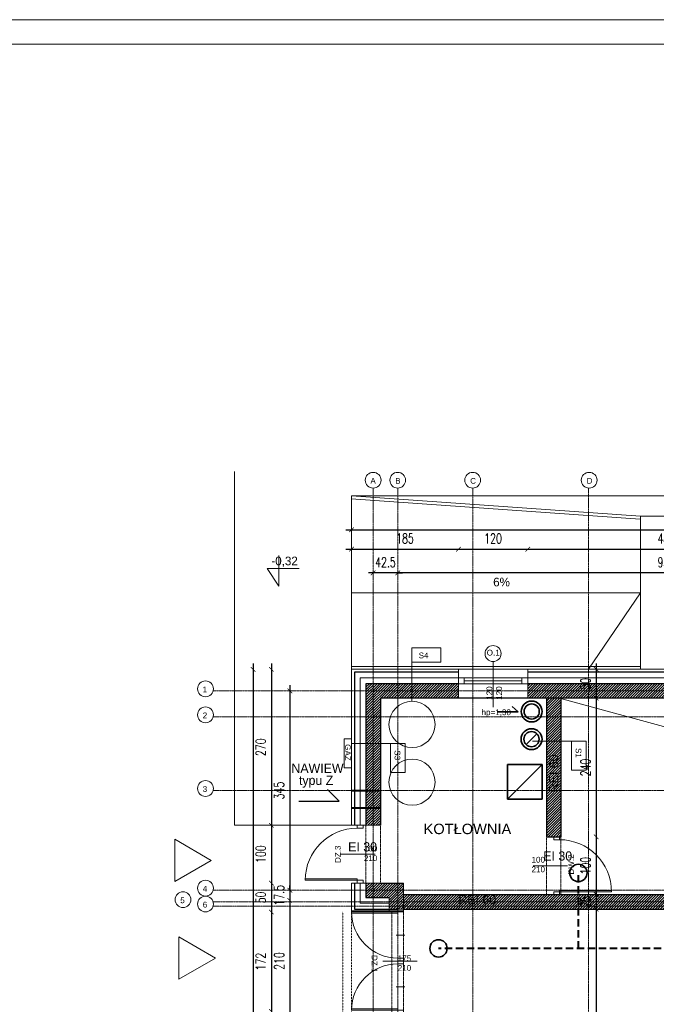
# Model space of a CAD drawing. Header units: millimetres. Extents: x -115268 to 140687, y -37779 to 24471.
# Tile 173 of 256: x 77440 to 78542, y -14814 to -13110. Entities that reach past the tile are written whole.
import ezdxf
from ezdxf.enums import TextEntityAlignment as Align

# ---------------------------------------------------------------- set-up
doc = ezdxf.new("R2010")
doc.units = ezdxf.units.MM
doc.header["$PDMODE"] = 2
doc.header["$PDSIZE"] = 1
for name, pattern in [('0.5_0.5', [10, 5, -5]), ('346-500', [1.5, 1, -0.5]), ('AUSGEZOGEN', [0]), ('DASHDOT', [1, 0.5, -0.25, 0, -0.25]), ('DASHED', [19.05, 12.7, -6.35])]:
    doc.linetypes.add(name, pattern=pattern)
doc.layers.get('0').update_dxf_attribs({"lineweight": 9})
for name, color, linetype, lineweight in [('A opis', 1, 'Continuous', 13), ('A stolarka', 4, 'Continuous', 9), ('A_CIENKA', 7, 'Continuous', 9), ('A_HATCH', 8, 'Continuous', 9), ('A_IZOLACJA', 8, 'ZIGZAG', 9), ('A_KONSTRUKCJA', 3, 'Continuous', 25), ('A_OSIE', 1, 'DASHDOT', 9), ('A_WIDOK', 253, 'Continuous', 9), ('\x9dciany', 7, 'Continuous', 9)]:
    doc.layers.add(name, color=color, linetype=linetype, lineweight=lineweight)
doc.layers.add('A_WYMIAR', color=253, linetype='Continuous', lineweight=5, transparency=0.2)
doc.styles.add('Arial', font='arial.ttf')
doc.styles.add('Arial CE', font='arial.ttf')
doc.styles.add('romans 1-100', font='romans.shx', dxfattribs={"width": 0.7, "height": 17})
doc.linetypes.add('ZIGZAG', pattern='A,0.00254,-5.08,[131,ltypeshp.shx,S=5.08,R=0,X=-5.08,Y=0],-10.16,[131,ltypeshp.shx,S=5.08,R=180,X=5.08,Y=0],-5.08', length=20.32254)
doc.dimstyles.new('___SKALA_1_100', dxfattribs={"dimscale": 10, "dimtxt": 17, "dimasz": 0.8, "dimexe": 2, "dimexo": 2, "dimgap": 1, "dimtad": 1, "dimdec": 4, "dimrnd": 0.5, "dimdsep": 46, "dimtxsty": 'romans 1-100', "dimblk": 'ARCHTICK', "dimcen": 0.1, "dimdle": 1, "dimse1": 1, "dimse2": 1, "dimadec": 0, "dimazin": 0, "dimtfac": 1, "dimtdec": 4, "dimtix": 1, "dimtmove": 0, "dimatfit": 3, "dimldrblk": 'ARCHTICK', "dimfxl": 6, "dimfxlon": 1, "dimtolj": 1, "dimarcsym": 0})
pattern_1 = [(45, (4833.216, -605.403), (-2.24506403, 2.24506403), [])]

# ---------------------------------------------------------------- blocks, each defined once
blk = doc.blocks.new('AnonymMegaMac_nNn034')
at = {"layer": 'A stolarka', "color": 3, "linetype": 'AUSGEZOGEN', "lineweight": 0}
blk.add_line((37997.8, -7034.6), (37982.8, -7034.6), dxfattribs=at)
at = {"layer": 'A stolarka', "color": 7, "linetype": 'AUSGEZOGEN', "lineweight": 0}
for points in [[(37985.3, -6989.6), (37985.3, -6984.6), (37995.3, -6984.6), (37995.3, -6989.6)], [(37985.3, -7084.6), (37985.3, -7079.6), (37995.3, -7079.6), (37995.3, -7084.6)], [(37995.3, -7079.6), (37995.3, -7077.6), (38085.3, -7077.6), (38085.3, -7079.6)]]:
    blk.add_lwpolyline(points, close=True, dxfattribs=at)
at = {"layer": 'A stolarka', "color": 8, "linetype": 'AUSGEZOGEN', "lineweight": 0}
blk.add_arc((37995.3, -7079.6), 90, 360, 90, dxfattribs=at)
blk = doc.blocks.new('AnonymMegaMac_nNn045')
at = {"layer": 'A stolarka', "color": 3, "linetype": 'AUSGEZOGEN', "lineweight": 0}
blk.add_line((37642.8, -7014.6), (37657.8, -7014.6), dxfattribs=at)
at = {"layer": 'A stolarka', "color": 7, "linetype": 'AUSGEZOGEN', "lineweight": 0}
for points in [[(37655.3, -6969.6), (37655.3, -6964.6), (37645.3, -6964.6), (37645.3, -6969.6)], [(37645.3, -7059.6), (37645.3, -7057.6), (37555.3, -7057.6), (37555.3, -7059.6)], [(37655.3, -7064.6), (37655.3, -7059.6), (37645.3, -7059.6), (37645.3, -7064.6)]]:
    blk.add_lwpolyline(points, close=True, dxfattribs=at)
at = {"layer": 'A stolarka', "color": 8, "linetype": 'AUSGEZOGEN', "lineweight": 0}
blk.add_arc((37645.3, -7059.6), 90, 90, 180, dxfattribs=at)
blk = doc.blocks.new('AnonymMegaMac_nNn055')
at = {"layer": 'A stolarka', "color": 3, "linetype": 'AUSGEZOGEN', "lineweight": 0}
blk.add_line((37712.8, -7159.6), (37727.8, -7159.6), dxfattribs=at)
at = {"layer": 'A stolarka', "color": 7, "linetype": 'AUSGEZOGEN', "lineweight": 0}
for points in [[(37715.3, -7119.6), (37715.3, -7121.6), (37635.3, -7121.6), (37635.3, -7119.6)], [(37725.3, -7114.6), (37725.3, -7119.6), (37715.3, -7119.6), (37715.3, -7114.6)], [(37725.3, -7199.6), (37725.3, -7204.6), (37715.3, -7204.6), (37715.3, -7199.6)]]:
    blk.add_lwpolyline(points, close=True, dxfattribs=at)
at = {"layer": 'A stolarka', "color": 8, "linetype": 'AUSGEZOGEN', "lineweight": 0}
blk.add_arc((37715.3, -7119.6), 80, 180, 270, dxfattribs=at)
blk = doc.blocks.new('AnonymMegaMac_nNn056')
at = {"layer": 'A stolarka', "color": 3, "linetype": 'AUSGEZOGEN', "lineweight": 0}
blk.add_line((37712.8, -7249.6), (37727.8, -7249.6), dxfattribs=at)
at = {"layer": 'A stolarka', "color": 7, "linetype": 'AUSGEZOGEN', "lineweight": 0}
for points in [[(37725.3, -7209.6), (37725.3, -7204.6), (37715.3, -7204.6), (37715.3, -7209.6)], [(37715.3, -7289.6), (37715.3, -7287.6), (37635.3, -7287.6), (37635.3, -7289.6)], [(37725.3, -7294.6), (37725.3, -7289.6), (37715.3, -7289.6), (37715.3, -7294.6)]]:
    blk.add_lwpolyline(points, close=True, dxfattribs=at)
at = {"layer": 'A stolarka', "color": 8, "linetype": 'AUSGEZOGEN', "lineweight": 0}
blk.add_arc((37715.3, -7289.6), 80, 90, 180, dxfattribs=at)
blk = doc.blocks.new('_ArchTick')
at = {"color": 0, "linetype": 'ByBlock', "const_width": 0.15}
blk.add_lwpolyline([(-0.5, -0.5), (0.5, 0.5)], dxfattribs=at)
blk = doc.blocks.new('*D645')
at = {"layer": 'A_WYMIAR', "color": 0, "lineweight": -2, "transparency": 16777216}
blk.add_line((78004.6, -13992.7), (80394.6, -13992.7), dxfattribs=at)
at = {"layer": 'Defpoints', "color": 0, "transparency": 16777216}
for p in [(80384.6, -13992.7), (78014.6, -14234.2), (80384.6, -14234.2)]:
    blk.add_point(p, dxfattribs=at)
at = {"layer": 'A_WYMIAR', "color": 0, "lineweight": -2, "transparency": 16777216, "xscale": 8, "yscale": 8, "zscale": 8, "rotation": 180}
blk.add_blockref('_ArchTick', (78014.6, -13992.7), dxfattribs=at)
at = {"layer": 'A_WYMIAR', "color": 0, "lineweight": -2, "transparency": 16777216, "xscale": 8, "yscale": 8, "zscale": 8}
blk.add_blockref('_ArchTick', (80384.6, -13992.7), dxfattribs=at)
at = {"layer": 'A_WYMIAR', "color": 0, "transparency": 16777216, "insert": (79199.6, -13974.2), "char_height": 17, "attachment_point": 5, "style": 'romans 1-100'}
blk.add_mtext('\\A1;2370', dxfattribs=at)
blk = doc.blocks.new('*D646')
at = {"layer": 'A_WYMIAR', "color": 0, "lineweight": -2, "transparency": 16777216}
blk.add_line((78004.6, -14026.2), (78209.6, -14026.2), dxfattribs=at)
at = {"layer": 'Defpoints', "color": 0, "transparency": 16777216}
for p in [(78199.6, -14026.2), (78014.6, -14234.2), (78199.6, -14234.2)]:
    blk.add_point(p, dxfattribs=at)
at = {"layer": 'A_WYMIAR', "color": 0, "lineweight": -2, "transparency": 16777216, "xscale": 8, "yscale": 8, "zscale": 8, "rotation": 180}
blk.add_blockref('_ArchTick', (78014.6, -14026.2), dxfattribs=at)
at = {"layer": 'A_WYMIAR', "color": 0, "lineweight": -2, "transparency": 16777216, "xscale": 8, "yscale": 8, "zscale": 8}
blk.add_blockref('_ArchTick', (78199.6, -14026.2), dxfattribs=at)
at = {"layer": 'A_WYMIAR', "color": 0, "transparency": 16777216, "insert": (78107.1, -14007.7), "char_height": 17, "attachment_point": 5, "style": 'romans 1-100'}
blk.add_mtext('\\A1;185', dxfattribs=at)
blk = doc.blocks.new('*D647')
at = {"layer": 'A_WYMIAR', "color": 0, "lineweight": -2, "transparency": 16777216}
blk.add_line((78189.6, -14026.2), (78329.6, -14026.2), dxfattribs=at)
at = {"layer": 'Defpoints', "color": 0, "transparency": 16777216}
for p in [(78319.6, -14026.2), (78199.6, -14234.2), (78319.6, -14234.2)]:
    blk.add_point(p, dxfattribs=at)
at = {"layer": 'A_WYMIAR', "color": 0, "lineweight": -2, "transparency": 16777216, "xscale": 8, "yscale": 8, "zscale": 8, "rotation": 180}
blk.add_blockref('_ArchTick', (78199.6, -14026.2), dxfattribs=at)
at = {"layer": 'A_WYMIAR', "color": 0, "lineweight": -2, "transparency": 16777216, "xscale": 8, "yscale": 8, "zscale": 8}
blk.add_blockref('_ArchTick', (78319.6, -14026.2), dxfattribs=at)
at = {"layer": 'A_WYMIAR', "color": 0, "transparency": 16777216, "insert": (78259.6, -14007.7), "char_height": 17, "attachment_point": 5, "style": 'romans 1-100'}
blk.add_mtext('\\A1;120', dxfattribs=at)
blk = doc.blocks.new('*D648')
at = {"layer": 'A_WYMIAR', "color": 0, "lineweight": -2, "transparency": 16777216}
blk.add_line((78309.6, -14026.2), (78809.6, -14026.2), dxfattribs=at)
at = {"layer": 'Defpoints', "color": 0, "transparency": 16777216}
for p in [(78799.6, -14026.2), (78319.6, -14234.2), (78799.6, -14234.2)]:
    blk.add_point(p, dxfattribs=at)
at = {"layer": 'A_WYMIAR', "color": 0, "lineweight": -2, "transparency": 16777216, "xscale": 8, "yscale": 8, "zscale": 8, "rotation": 180}
blk.add_blockref('_ArchTick', (78319.6, -14026.2), dxfattribs=at)
at = {"layer": 'A_WYMIAR', "color": 0, "lineweight": -2, "transparency": 16777216, "xscale": 8, "yscale": 8, "zscale": 8}
blk.add_blockref('_ArchTick', (78799.6, -14026.2), dxfattribs=at)
at = {"layer": 'A_WYMIAR', "color": 0, "transparency": 16777216, "insert": (78559.6, -14007.7), "char_height": 17, "attachment_point": 5, "style": 'romans 1-100'}
blk.add_mtext('\\A1;480', dxfattribs=at)
blk = doc.blocks.new('*D665')
at = {"layer": 'A_WYMIAR', "color": 0, "lineweight": -2, "transparency": 16777216}
blk.add_line((79034.6, -14067.4), (78084.6, -14067.4), dxfattribs=at)
at = {"layer": 'Defpoints', "color": 0, "transparency": 16777216}
for p in [(78094.6, -14067.4), (78094.6, -14271.7), (79024.6, -14271.7)]:
    blk.add_point(p, dxfattribs=at)
at = {"layer": 'A_WYMIAR', "color": 0, "lineweight": -2, "transparency": 16777216, "xscale": 8, "yscale": 8, "zscale": 8, "rotation": 180}
blk.add_blockref('_ArchTick', (78094.6, -14067.4), dxfattribs=at)
at = {"layer": 'A_WYMIAR', "color": 0, "lineweight": -2, "transparency": 16777216, "xscale": 8, "yscale": 8, "zscale": 8}
blk.add_blockref('_ArchTick', (79024.6, -14067.4), dxfattribs=at)
at = {"layer": 'A_WYMIAR', "color": 0, "transparency": 16777216, "insert": (78559.6, -14048.9), "char_height": 17, "attachment_point": 5, "style": 'romans 1-100'}
blk.add_mtext('\\A1;930', dxfattribs=at)
blk = doc.blocks.new('*D666')
at = {"layer": 'A_WYMIAR', "color": 0, "lineweight": -2, "transparency": 16777216}
for p, q in [((78052.1, -14067.4), (78044.1, -14067.4)), ((78094.6, -14067.4), (78052.1, -14067.4)), ((78094.6, -14067.4), (78102.6, -14067.4))]:
    blk.add_line(p, q, dxfattribs=at)
at = {"layer": 'Defpoints', "color": 0, "transparency": 16777216}
for p in [(78052.1, -14067.4), (78052.1, -14271.7), (78094.6, -14271.7)]:
    blk.add_point(p, dxfattribs=at)
at = {"layer": 'A_WYMIAR', "color": 0, "lineweight": -2, "transparency": 16777216, "xscale": 8, "yscale": 8, "zscale": 8}
blk.add_blockref('_ArchTick', (78052.1, -14067.4), dxfattribs=at)
at = {"layer": 'A_WYMIAR', "color": 0, "lineweight": -2, "transparency": 16777216, "xscale": 8, "yscale": 8, "zscale": 8, "rotation": 180}
blk.add_blockref('_ArchTick', (78094.6, -14067.4), dxfattribs=at)
at = {"layer": 'A_WYMIAR', "color": 0, "transparency": 16777216, "insert": (78073.3, -14048.9), "char_height": 17, "attachment_point": 5, "style": 'romans 1-100'}
blk.add_mtext('\\A1;42.5', dxfattribs=at)
blk = doc.blocks.new('*D667')
at = {"layer": 'A_WYMIAR', "color": 0, "lineweight": -2, "transparency": 16777216}
blk.add_line((77844.2, -14224.2), (77844.2, -16664.2), dxfattribs=at)
at = {"layer": 'Defpoints', "color": 0, "transparency": 16777216}
for p in [(78014.6, -14234.2), (77844.2, -16654.2), (79014.6, -16654.2)]:
    blk.add_point(p, dxfattribs=at)
at = {"layer": 'A_WYMIAR', "color": 0, "lineweight": -2, "transparency": 16777216, "xscale": 8, "yscale": 8, "zscale": 8}
for p, rotation in [((77844.2, -14234.2), 90), ((77844.2, -16654.2), 270)]:
    blk.add_blockref('_ArchTick', p, dxfattribs=dict(at, rotation=rotation))
at = {"layer": 'A_WYMIAR', "color": 0, "transparency": 16777216, "insert": (77825.7, -15444.2), "char_height": 17, "attachment_point": 5, "rotation": 90, "style": 'romans 1-100'}
blk.add_mtext('\\A1;2420', dxfattribs=at)
blk = doc.blocks.new('*D668')
at = {"layer": 'A_WYMIAR', "color": 0, "lineweight": -2, "transparency": 16777216}
blk.add_line((77875.9, -14224.2), (77875.9, -14514.2), dxfattribs=at)
at = {"layer": 'Defpoints', "color": 0, "transparency": 16777216}
for p in [(78014.6, -14234.2), (77875.9, -14504.2), (78014.6, -14504.2)]:
    blk.add_point(p, dxfattribs=at)
at = {"layer": 'A_WYMIAR', "color": 0, "lineweight": -2, "transparency": 16777216, "xscale": 8, "yscale": 8, "zscale": 8}
for p, rotation in [((77875.9, -14234.2), 90), ((77875.9, -14504.2), 270)]:
    blk.add_blockref('_ArchTick', p, dxfattribs=dict(at, rotation=rotation))
at = {"layer": 'A_WYMIAR', "color": 0, "transparency": 16777216, "insert": (77857.4, -14369.2), "char_height": 17, "attachment_point": 5, "rotation": 90, "style": 'romans 1-100'}
blk.add_mtext('\\A1;270', dxfattribs=at)
blk = doc.blocks.new('*D669')
at = {"layer": 'A_WYMIAR', "color": 0, "lineweight": -2, "transparency": 16777216}
blk.add_line((77875.9, -14494.2), (77875.9, -14614.2), dxfattribs=at)
at = {"layer": 'Defpoints', "color": 0, "transparency": 16777216}
for p in [(78014.6, -14504.2), (77875.9, -14604.2), (78014.6, -14604.2)]:
    blk.add_point(p, dxfattribs=at)
at = {"layer": 'A_WYMIAR', "color": 0, "lineweight": -2, "transparency": 16777216, "xscale": 8, "yscale": 8, "zscale": 8}
for p, rotation in [((77875.9, -14504.2), 90), ((77875.9, -14604.2), 270)]:
    blk.add_blockref('_ArchTick', p, dxfattribs=dict(at, rotation=rotation))
at = {"layer": 'A_WYMIAR', "color": 0, "transparency": 16777216, "insert": (77857.4, -14554.2), "char_height": 17, "attachment_point": 5, "rotation": 90, "style": 'romans 1-100'}
blk.add_mtext('\\A1;100', dxfattribs=at)
blk = doc.blocks.new('*D670')
at = {"layer": 'A_WYMIAR', "color": 0, "lineweight": -2, "transparency": 16777216}
blk.add_line((77875.9, -14594.2), (77875.9, -14664.2), dxfattribs=at)
at = {"layer": 'Defpoints', "color": 0, "transparency": 16777216}
for p in [(78014.6, -14604.2), (77875.9, -14654.2), (78014.6, -14654.2)]:
    blk.add_point(p, dxfattribs=at)
at = {"layer": 'A_WYMIAR', "color": 0, "lineweight": -2, "transparency": 16777216, "xscale": 8, "yscale": 8, "zscale": 8}
for p, rotation in [((77875.9, -14604.2), 90), ((77875.9, -14654.2), 270)]:
    blk.add_blockref('_ArchTick', p, dxfattribs=dict(at, rotation=rotation))
at = {"layer": 'A_WYMIAR', "color": 0, "transparency": 16777216, "insert": (77857.4, -14629.2), "char_height": 17, "attachment_point": 5, "rotation": 90, "style": 'romans 1-100'}
blk.add_mtext('\\A1;50', dxfattribs=at)
blk = doc.blocks.new('*D671')
at = {"layer": 'A_WYMIAR', "color": 0, "lineweight": -2, "transparency": 16777216}
blk.add_line((77875.9, -14644.2), (77875.9, -14836.3), dxfattribs=at)
at = {"layer": 'Defpoints', "color": 0, "transparency": 16777216}
for p in [(78014.6, -14654.2), (77875.9, -14826.3), (78079.6, -14826.3)]:
    blk.add_point(p, dxfattribs=at)
at = {"layer": 'A_WYMIAR', "color": 0, "lineweight": -2, "transparency": 16777216, "xscale": 8, "yscale": 8, "zscale": 8}
for p, rotation in [((77875.9, -14654.2), 90), ((77875.9, -14826.3), 270)]:
    blk.add_blockref('_ArchTick', p, dxfattribs=dict(at, rotation=rotation))
at = {"layer": 'A_WYMIAR', "color": 0, "transparency": 16777216, "insert": (77857.4, -14740.2), "char_height": 17, "attachment_point": 5, "rotation": 90, "style": 'romans 1-100'}
blk.add_mtext('\\A1;172', dxfattribs=at)
blk = doc.blocks.new('*D691')
at = {"layer": 'A_WYMIAR', "color": 0, "lineweight": -2, "transparency": 16777216}
blk.add_line((77907.8, -14261.7), (77907.8, -14626.7), dxfattribs=at)
at = {"layer": 'Defpoints', "color": 0, "transparency": 16777216}
for p in [(78052.1, -14271.7), (77907.8, -14616.7), (78094.6, -14616.7)]:
    blk.add_point(p, dxfattribs=at)
at = {"layer": 'A_WYMIAR', "color": 0, "lineweight": -2, "transparency": 16777216, "xscale": 8, "yscale": 8, "zscale": 8}
for p, rotation in [((77907.8, -14271.7), 90), ((77907.8, -14616.7), 270)]:
    blk.add_blockref('_ArchTick', p, dxfattribs=dict(at, rotation=rotation))
at = {"layer": 'A_WYMIAR', "color": 0, "transparency": 16777216, "insert": (77889.3, -14444.2), "char_height": 17, "attachment_point": 5, "rotation": 90, "style": 'romans 1-100'}
blk.add_mtext('\\A1;345', dxfattribs=at)
blk = doc.blocks.new('*D692')
at = {"layer": 'A_WYMIAR', "color": 0, "lineweight": -2, "transparency": 16777216}
for p, q in [((77907.8, -14616.7), (77907.8, -14608.7)), ((77907.8, -14616.7), (77907.8, -14634.2)), ((77907.8, -14634.2), (77907.8, -14642.2))]:
    blk.add_line(p, q, dxfattribs=at)
at = {"layer": 'Defpoints', "color": 0, "transparency": 16777216}
for p in [(78094.6, -14616.7), (77907.8, -14634.2), (78094.6, -14634.2)]:
    blk.add_point(p, dxfattribs=at)
at = {"layer": 'A_WYMIAR', "color": 0, "lineweight": -2, "transparency": 16777216, "xscale": 8, "yscale": 8, "zscale": 8}
for p, rotation in [((77907.8, -14616.7), 270), ((77907.8, -14634.2), 90)]:
    blk.add_blockref('_ArchTick', p, dxfattribs=dict(at, rotation=rotation))
at = {"layer": 'A_WYMIAR', "color": 0, "transparency": 16777216, "insert": (77889.3, -14625.4), "char_height": 17, "attachment_point": 5, "rotation": 90, "style": 'romans 1-100'}
blk.add_mtext('\\A1;17.5', dxfattribs=at)
blk = doc.blocks.new('*D693')
at = {"layer": 'A_WYMIAR', "color": 0, "lineweight": -2, "transparency": 16777216}
blk.add_line((77907.8, -14624.2), (77907.8, -14854.2), dxfattribs=at)
at = {"layer": 'Defpoints', "color": 0, "transparency": 16777216}
for p in [(78094.6, -14634.2), (77907.8, -14844.2), (78094.6, -14844.2)]:
    blk.add_point(p, dxfattribs=at)
at = {"layer": 'A_WYMIAR', "color": 0, "lineweight": -2, "transparency": 16777216, "xscale": 8, "yscale": 8, "zscale": 8}
for p, rotation in [((77907.8, -14634.2), 90), ((77907.8, -14844.2), 270)]:
    blk.add_blockref('_ArchTick', p, dxfattribs=dict(at, rotation=rotation))
at = {"layer": 'A_WYMIAR', "color": 0, "transparency": 16777216, "insert": (77889.3, -14739.2), "char_height": 17, "attachment_point": 5, "rotation": 90, "style": 'romans 1-100'}
blk.add_mtext('\\A1;210', dxfattribs=at)
blk = doc.blocks.new('*D704')
at = {"layer": 'A_WYMIAR', "color": 0, "lineweight": -2, "transparency": 16777216}
blk.add_line((78004.6, -17141.1), (80394.6, -17141.1), dxfattribs=at)
at = {"layer": 'Defpoints', "color": 0, "transparency": 16777216}
for p in [(78014.6, -14449.8), (80384.6, -16049.8), (80384.6, -17141.1)]:
    blk.add_point(p, dxfattribs=at)
at = {"layer": 'A_WYMIAR', "color": 0, "lineweight": -2, "transparency": 16777216, "xscale": 8, "yscale": 8, "zscale": 8, "rotation": 180}
blk.add_blockref('_ArchTick', (78014.6, -17141.1), dxfattribs=at)
at = {"layer": 'A_WYMIAR', "color": 0, "lineweight": -2, "transparency": 16777216, "xscale": 8, "yscale": 8, "zscale": 8}
blk.add_blockref('_ArchTick', (80384.6, -17141.1), dxfattribs=at)
at = {"layer": 'A_WYMIAR', "color": 0, "transparency": 16777216, "insert": (79199.6, -17122.6), "char_height": 17, "attachment_point": 5, "style": 'romans 1-100'}
blk.add_mtext('\\A1;2370', dxfattribs=at)
blk = doc.blocks.new('*D331')
at = {"layer": 'A_WYMIAR', "color": 0, "lineweight": -2, "transparency": 16777216}
blk.add_line((78438.1, -14224.2), (78438.1, -14294.2), dxfattribs=at)
at = {"layer": 'Defpoints', "color": 0, "transparency": 16777216}
for p in [(78438.1, -14234.2), (78438.1, -14284.2), (78438.1, -14284.2)]:
    blk.add_point(p, dxfattribs=at)
at = {"layer": 'A_WYMIAR', "color": 0, "lineweight": -2, "transparency": 16777216, "xscale": 8, "yscale": 8, "zscale": 8}
for p, rotation in [((78438.1, -14234.2), 90), ((78438.1, -14284.2), 270)]:
    blk.add_blockref('_ArchTick', p, dxfattribs=dict(at, rotation=rotation))
at = {"layer": 'A_WYMIAR', "color": 0, "transparency": 16777216, "insert": (78419.6, -14259.2), "char_height": 17, "attachment_point": 5, "rotation": 90, "style": 'romans 1-100'}
blk.add_mtext('\\A1;50', dxfattribs=at)
blk = doc.blocks.new('*D332')
at = {"layer": 'A_WYMIAR', "color": 0, "lineweight": -2, "transparency": 16777216}
blk.add_line((78438.1, -14274.2), (78438.1, -14534.2), dxfattribs=at)
at = {"layer": 'Defpoints', "color": 0, "transparency": 16777216}
for p in [(78438.1, -14284.2), (78369.6, -14524.2), (78438.1, -14524.2)]:
    blk.add_point(p, dxfattribs=at)
at = {"layer": 'A_WYMIAR', "color": 0, "lineweight": -2, "transparency": 16777216, "xscale": 8, "yscale": 8, "zscale": 8}
for p, rotation in [((78438.1, -14284.2), 90), ((78438.1, -14524.2), 270)]:
    blk.add_blockref('_ArchTick', p, dxfattribs=dict(at, rotation=rotation))
at = {"layer": 'A_WYMIAR', "color": 0, "transparency": 16777216, "insert": (78419.6, -14404.2), "char_height": 17, "attachment_point": 5, "rotation": 90, "style": 'romans 1-100'}
blk.add_mtext('\\A1;240', dxfattribs=at)
blk = doc.blocks.new('*D333')
at = {"layer": 'A_WYMIAR', "color": 0, "lineweight": -2, "transparency": 16777216}
blk.add_line((78438.1, -14514.2), (78438.1, -14634.2), dxfattribs=at)
at = {"layer": 'Defpoints', "color": 0, "transparency": 16777216}
for p in [(78369.6, -14524.2), (78390.8, -14624.2), (78438.1, -14624.2)]:
    blk.add_point(p, dxfattribs=at)
at = {"layer": 'A_WYMIAR', "color": 0, "lineweight": -2, "transparency": 16777216, "xscale": 8, "yscale": 8, "zscale": 8}
for p, rotation in [((78438.1, -14524.2), 90), ((78438.1, -14624.2), 270)]:
    blk.add_blockref('_ArchTick', p, dxfattribs=dict(at, rotation=rotation))
at = {"layer": 'A_WYMIAR', "color": 0, "transparency": 16777216, "insert": (78419.6, -14574.2), "char_height": 17, "attachment_point": 5, "rotation": 90, "style": 'romans 1-100'}
blk.add_mtext('\\A1;100', dxfattribs=at)
blk = doc.blocks.new('*D334')
at = {"layer": 'A_WYMIAR', "color": 0, "lineweight": -2, "transparency": 16777216}
for p, q in [((78438.1, -14624.2), (78438.1, -14616.2)), ((78438.1, -14624.2), (78438.1, -14649.2)), ((78438.1, -14649.2), (78438.1, -14657.2))]:
    blk.add_line(p, q, dxfattribs=at)
at = {"layer": 'Defpoints', "color": 0, "transparency": 16777216}
for p in [(78390.8, -14624.2), (78390.8, -14649.2), (78438.1, -14649.2)]:
    blk.add_point(p, dxfattribs=at)
at = {"layer": 'A_WYMIAR', "color": 0, "lineweight": -2, "transparency": 16777216, "xscale": 8, "yscale": 8, "zscale": 8}
for p, rotation in [((78438.1, -14624.2), 270), ((78438.1, -14649.2), 90)]:
    blk.add_blockref('_ArchTick', p, dxfattribs=dict(at, rotation=rotation))
at = {"layer": 'A_WYMIAR', "color": 0, "transparency": 16777216, "insert": (78419.6, -14636.7), "char_height": 17, "attachment_point": 5, "rotation": 90, "style": 'romans 1-100'}
blk.add_mtext('\\A1;25', dxfattribs=at)
blk = doc.blocks.new('*D335')
at = {"layer": 'A_WYMIAR', "color": 0, "lineweight": -2, "transparency": 16777216}
blk.add_line((78438.1, -14639.2), (78438.1, -16574.2), dxfattribs=at)
at = {"layer": 'Defpoints', "color": 0, "transparency": 16777216}
for p in [(78390.8, -14649.2), (78434.6, -16564.2), (78438.1, -16564.2)]:
    blk.add_point(p, dxfattribs=at)
at = {"layer": 'A_WYMIAR', "color": 0, "lineweight": -2, "transparency": 16777216, "xscale": 8, "yscale": 8, "zscale": 8}
for p, rotation in [((78438.1, -14649.2), 90), ((78438.1, -16564.2), 270)]:
    blk.add_blockref('_ArchTick', p, dxfattribs=dict(at, rotation=rotation))
at = {"layer": 'A_WYMIAR', "color": 0, "transparency": 16777216, "insert": (78419.6, -15606.7), "char_height": 17, "attachment_point": 5, "rotation": 90, "style": 'romans 1-100'}
blk.add_mtext('\\A1;1915', dxfattribs=at)
blk = doc.blocks.new('*D380')
at = {"layer": 'A_WYMIAR', "color": 0, "lineweight": -2, "transparency": 16777216}
blk.add_line((78089.6, -15905.8), (78004.6, -15905.8), dxfattribs=at)
at = {"layer": 'Defpoints', "color": 0, "transparency": 16777216}
for p in [(78014.6, -14654.2), (78079.6, -15844.2), (78014.6, -15905.8)]:
    blk.add_point(p, dxfattribs=at)
at = {"layer": 'A_WYMIAR', "color": 0, "lineweight": -2, "transparency": 16777216, "xscale": 8, "yscale": 8, "zscale": 8, "rotation": 180}
blk.add_blockref('_ArchTick', (78014.6, -15905.8), dxfattribs=at)
at = {"layer": 'A_WYMIAR', "color": 0, "lineweight": -2, "transparency": 16777216, "xscale": 8, "yscale": 8, "zscale": 8}
blk.add_blockref('_ArchTick', (78079.6, -15905.8), dxfattribs=at)
at = {"layer": 'A_WYMIAR', "color": 0, "transparency": 16777216, "insert": (78047.1, -15887.3), "char_height": 17, "attachment_point": 5, "style": 'romans 1-100'}
blk.add_mtext('\\A1;65', dxfattribs=at)

msp = doc.modelspace()

# ---------------------------------------------------------------- hatches: boundary and pattern name
at = {"layer": 'A_HATCH', "transparency": 33554687}
h = msp.add_hatch(dxfattribs=at)
h.set_pattern_fill('ANSI31', color=256)
h.set_pattern_definition(pattern_1)
h.paths.add_polyline_path([(78064.57106, -14284.16092), (78199.57106, -14284.16092), (78199.57106, -14259.16092), (78039.57106, -14259.16092), (78039.57106, -14504.16092), (78064.57106, -14504.16092)])
h.paths.add_polyline_path([(78799.57106, -14259.16092), (78319.57106, -14259.16092), (78319.57106, -14284.16092), (78799.57106, -14284.16092)])
h.paths.add_polyline_path([(79409.57106, -14259.16092), (78919.57106, -14259.16092), (78919.57106, -14284.16092), (79384.57106, -14284.16092), (79384.57106, -14324.16092), (79409.57106, -14324.16092)])
h = msp.add_hatch(dxfattribs=at)
h.set_pattern_fill('ANSI31', color=256)
h.set_pattern_definition(pattern_1)
h.paths.add_polyline_path([(79009.57106, -14624.16092), (78104.57106, -14624.16092), (78104.57106, -14649.16092), (79009.57106, -14649.16092)])
h.paths.add_polyline_path([(78377.07106, -14284.16092), (78352.07106, -14284.16092), (78352.07106, -14524.16092), (78377.07106, -14524.16092)])
h = msp.add_hatch(dxfattribs=at)
h.set_pattern_fill('ANSI31', color=256)
h.set_pattern_definition(pattern_1)
h.paths.add_polyline_path([(78104.57106, -14604.16092), (78064.57106, -14604.16092), (78039.57106, -14604.16092), (78039.57106, -14629.16092), (78079.57106, -14629.16092), (78079.57106, -14649.16092), (78104.57106, -14649.16092)])

# ---------------------------------------------------------------- linework, layer by layer
at = {"layer": 'A opis', "color": 0, "ltscale": 0.5}
for p, q in [((77996.14608, -14554.16092), (78055.64379, -14554.16092)), ((78328.77823, -14574.16092), (78388.27595, -14574.16092)), ((78068.55117, -14739.16092), (78128.04888, -14739.16092))]:
    msp.add_line(p, q, dxfattribs=at)
at = {"layer": 'A stolarka'}
for p, q in [((78199.57106, -14249.16092), (78319.57106, -14249.16092)), ((78199.57106, -14259.16092), (78319.57106, -14259.16092)), ((78209.57106, -14254.16092), (78309.57106, -14254.16092))]:
    msp.add_line(p, q, dxfattribs=at)
for points in [[(78209.57106, -14259.16092), (78209.57106, -14249.16092), (78199.57106, -14249.16092), (78199.57106, -14259.16092), (78209.57106, -14259.16092)], [(78319.57106, -14259.16092), (78319.57106, -14249.16092), (78309.57106, -14249.16092), (78309.57106, -14259.16092), (78319.57106, -14259.16092)], [(78104.57106, -14604.16092), (78104.57106, -14644.16092)], [(78104.57106, -14644.16092), (78104.57106, -14654.16092)]]:
    msp.add_lwpolyline(points, dxfattribs=at)
at = {"layer": 'A_CIENKA'}
for p, q in [((77812.07106, -13891.86991), (77812.07106, -14504.16092)), ((77888.8536, -14037.13967), (77888.8536, -14090.56782)), ((77888.8536, -14059.78474), (77868.8536, -14059.78474)), ((77868.8536, -14059.78474), (77888.8536, -14090.56782)), ((77888.8536, -14059.78474), (77923.764, -14059.78474))]:
    msp.add_line(p, q, dxfattribs=at)
at = {"layer": 'A_CIENKA', "color": 1}
msp.add_lwpolyline([(76241.76855, -13109.67311), (82181.76855, -13109.67311), (82181.76855, -17310.10169), (76241.76855, -17310.10169), (76241.76855, -13109.67311)], dxfattribs=at)
at = {"layer": 'A_CIENKA'}
for points in [[(76496.33997, -13152.10169), (82133.42001, -13152.10169), (82133.42001, -17267.67311), (76496.33997, -17267.67311)], [(77771.87976, -14564.96455), (77708.49395, -14528.36873), (77708.49395, -14601.56036)], [(77779.1548, -14734.02957), (77715.76899, -14697.43375), (77715.76899, -14770.62538)]]:
    msp.add_lwpolyline(points, close=True, dxfattribs=at)
at = {"layer": 'A_CIENKA', "color": 40, "ltscale": 10, "true_color": 0xf8d731}
msp.add_lwpolyline([(78014.57106, -14404.77717), (78014.57106, -14354.77717), (78002.07106, -14354.77717), (78002.07106, -14404.77717)], close=True, dxfattribs=at)
at = {"layer": 'A_HATCH'}
for p, q in [((78104.57106, -14604.16092), (78104.57106, -14654.16092)), ((78079.57106, -14629.16092), (78079.57106, -14654.16092))]:
    msp.add_line(p, q, dxfattribs=at)
for centre in [(78052.07106, -13906.89774), (78094.57106, -13906.89774), (78224.3584, -13906.89774), (78425.9864, -13906.89774), (77761.81231, -14268.03405), (77761.81231, -14313.03405), (77761.81231, -14440.53405), (77761.81231, -14613.03405), (77722.95928, -14633.03405), (77761.81231, -14640.53405)]:
    msp.add_circle(centre, 13.62687, dxfattribs=at)
at = {"layer": 'A_IZOLACJA', "ltscale": 0.01}
for points in [[(78199.57106, -14249.16092), (78029.57106, -14249.16092), (78029.57106, -14504.16092)], [(78799.57106, -14249.16092), (78319.57106, -14249.16092)], [(78029.57106, -14604.16092), (78029.57106, -14639.16092), (78079.57106, -14639.16092)]]:
    msp.add_lwpolyline(points, dxfattribs=at)
at = {"layer": 'A_KONSTRUKCJA'}
for p, q in [((78352.07106, -14284.16092), (78352.07106, -14524.16092)), ((78377.07106, -14284.16092), (78377.07106, -14524.16092)), ((78352.07106, -14524.16092), (78377.07106, -14524.16092)), ((78104.57106, -14624.16092), (79034.57106, -14624.16092)), ((78104.57106, -14649.16092), (79034.57106, -14649.16092))]:
    msp.add_line(p, q, dxfattribs=at)
at = {"layer": 'A_KONSTRUKCJA', "color": 1, "linetype": 'DASHED', "lineweight": 40}
for p, q in [((78407.2931, -14717.40947), (78407.2931, -14586.63172)), ((80246.07834, -14717.40947), (78165.15912, -14717.40947))]:
    msp.add_line(p, q, dxfattribs=at)
at = {"layer": 'A_KONSTRUKCJA'}
for points in [[(78199.57106, -14239.16092), (78019.57106, -14239.16092), (78019.57106, -14504.16092)], [(78799.57106, -14239.16092), (78319.57106, -14239.16092)], [(78199.57106, -14259.16092), (78039.57106, -14259.16092), (78039.57106, -14504.16092)], [(78799.57106, -14259.16092), (78319.57106, -14259.16092)], [(79384.57106, -14324.16092), (79384.57106, -14284.16092), (78064.57106, -14284.16092), (78064.57106, -14504.16092)], [(78019.57106, -14604.16092), (78019.57106, -14649.16092), (78094.57106, -14649.16092)], [(78039.57106, -14604.16092), (78039.57106, -14629.16092), (78079.57106, -14629.16092)], [(78064.57106, -14604.16092), (78104.57106, -14604.16092)]]:
    msp.add_lwpolyline(points, dxfattribs=at)
at = {"layer": 'A_OSIE', "ltscale": 0.3}
for p, q in [((78052.07106, -13920.52461), (78052.07106, -17157.58662)), ((78094.57106, -13920.52461), (78094.57106, -17157.58662)), ((78224.58643, -17157.58853), (78224.32424, -13920.52457)), ((78424.57106, -17157.66032), (78424.57106, -13920.45091)), ((77774.94766, -14271.66092), (80676.6752, -14271.66092)), ((80675.91005, -14316.66092), (77774.94766, -14316.66092)), ((80675.91005, -14444.16092), (77774.94766, -14444.16092)), ((77774.94766, -14616.66092), (80675.91005, -14616.66092)), ((80677.76585, -14636.66092), (77774.94766, -14636.66092)), ((80675.91005, -14644.16092), (77774.94766, -14644.16092))]:
    msp.add_line(p, q, dxfattribs=at)
at = {"layer": 'A_WIDOK', "linetype": '0.5_0.5', "ltscale": 0.02}
for p, q in [((77999.57106, -14654.16092), (77999.57106, -16669.16092)), ((78014.57106, -14654.16092), (78014.57106, -16654.16092))]:
    msp.add_line(p, q, dxfattribs=at)
at = {"layer": 'A_WIDOK', "color": 6, "linetype": '346-500', "ltscale": 0.5}
for points in [[(78039.57106, -14504.16092), (78064.57106, -14504.16092), (78064.57106, -14604.16092), (78039.57106, -14604.16092)], [(78352.07106, -14524.16092), (78352.07106, -14624.16092), (78377.07106, -14624.16092), (78377.07106, -14524.16092)]]:
    msp.add_lwpolyline(points, close=True, dxfattribs=at)
for points in [[(79014.57106, -16584.16092), (78084.57106, -16584.16092), (78084.57106, -14654.16092)], [(78104.57106, -14654.16092), (78104.57106, -16564.16092), (79009.57106, -16564.16092)]]:
    msp.add_lwpolyline(points, dxfattribs=at)
at = {"layer": 'A_WYMIAR', "color": 0, "ltscale": 0.5}
for p, q in [((78514.57106, -14101.61435), (78014.57106, -14101.61435)), ((78514.57106, -14101.61435), (78424.57106, -14234.16092)), ((78014.57106, -14234.16092), (78014.57106, -14229.16092)), ((78014.57106, -14229.16092), (78514.57106, -14229.16092))]:
    msp.add_line(p, q, dxfattribs=at)
at = {"layer": 'A_WYMIAR', "ltscale": 10}
msp.add_line((78259.57106, -14220.91055), (78259.57106, -14299.46277), dxfattribs=at)
at = {"layer": 'A_WYMIAR', "color": 7, "lineweight": 35}
for p, q in [((78302.95011, -14308.0372), (78292.77432, -14298.73363)), ((78266.60801, -14307.74647), (78302.95011, -14308.0372))]:
    msp.add_line(p, q, dxfattribs=at)
at = {"layer": 'A_WYMIAR', "color": 0, "lineweight": 35}
msp.add_line((78316.91907, -14364.39069), (78335.95254, -14345.35722), dxfattribs=at)
at = {"layer": 'A_WYMIAR', "color": 7, "lineweight": 25}
for p, q in [((77993.46496, -14462.64293), (77972.96009, -14442.13806)), ((77923.59653, -14462.64293), (77993.46496, -14462.64293))]:
    msp.add_line(p, q, dxfattribs=at)
at = {"layer": 'A_WYMIAR'}
for points in [[(78119.04635, -14289.55117), (78119.04635, -14197.0958), (78169.04635, -14197.0958), (78169.04635, -14217.0958), (78169.04635, -14222.0958), (78119.04635, -14222.0958)], [(78014.71232, -14362.58958), (78107.16768, -14362.58958), (78107.16768, -14412.58958), (78087.16768, -14412.58958), (78082.16768, -14412.58958), (78082.16768, -14362.58958)], [(78328.12884, -14358.76242), (78420.58421, -14358.76242), (78420.58421, -14408.76242), (78400.58421, -14408.76242), (78395.58421, -14408.76242), (78395.58421, -14358.76242)]]:
    msp.add_lwpolyline(points, dxfattribs=at)
at = {"layer": 'A_WYMIAR', "ltscale": 10}
msp.add_circle((78259.57106, -14207.0074), 13.90315, dxfattribs=at)
at = {"layer": 'A_WYMIAR', "color": 7, "lineweight": 35, "extrusion": (0, 0, -1)}
for centre, radius in [((-78326.4398, -14307.29218), 18.13126), ((-78326.4398, -14307.29218), 13.13126), ((-78326.20427, -14355.10549), 18.13126), ((-78326.20427, -14355.10549), 13.13126)]:
    msp.add_circle(centre, radius, dxfattribs=at)
at = {"layer": 'A_WYMIAR', "color": 1, "lineweight": 35}
for centre in [(78407.2931, -14586.63172), (78165.15912, -14717.40947)]:
    msp.add_circle(centre, 15, dxfattribs=at)
at = {"layer": '\x9dciany'}
for p, q in [((78014.22191, -13939.14872), (78514.22191, -13974.14872)), ((79669.57106, -13934.16092), (78014.57106, -13934.16092)), ((78014.57106, -13934.16092), (78014.57106, -14234.16092)), ((78014.57106, -13934.16092), (78514.57106, -13969.16092)), ((79634.57106, -13969.16092), (78514.57106, -13969.16092)), ((78514.57106, -13969.16092), (78514.57106, -14234.16092)), ((79434.57106, -14234.16092), (78014.57106, -14234.16092)), ((78014.57106, -14234.16092), (78014.57106, -14504.16092)), ((78199.57106, -14234.16092), (78199.57106, -14284.16092)), ((78319.57106, -14234.16092), (78319.57106, -14284.16092)), ((78354.57106, -14284.16092), (78064.57106, -14284.16092)), ((78064.57106, -14284.16092), (78064.57106, -14504.16092)), ((78799.57106, -14284.16092), (78374.57106, -14284.16092)), ((79624.57106, -14624.16092), (78374.57106, -14284.16092)), ((78344.57106, -14399.16092), (78284.57106, -14399.16092)), ((78284.57106, -14399.16092), (78284.57106, -14459.16092)), ((78284.57106, -14459.16092), (78344.57106, -14399.16092)), ((78344.57106, -14399.16092), (78344.57106, -14459.16092)), ((78344.57106, -14459.16092), (78284.57106, -14459.16092)), ((77812.07106, -14504.16092), (78064.57106, -14504.16092)), ((78014.57106, -14604.16092), (78014.57106, -14654.16092)), ((78014.57106, -14604.16092), (78104.57106, -14604.16092)), ((78014.57106, -14652.16092), (78104.57106, -14652.16092))]:
    msp.add_line(p, q, dxfattribs=at)
at = {"layer": '\x9dciany', "color": 7, "linetype": 'Continuous', "lineweight": 35}
for p, q in [((78344.57106, -14399.16092), (78284.57106, -14399.16092)), ((78284.57106, -14399.16092), (78284.57106, -14459.16092)), ((78284.57106, -14459.16092), (78344.57106, -14399.16092)), ((78344.57106, -14399.16092), (78344.57106, -14459.16092)), ((78344.57106, -14459.16092), (78284.57106, -14459.16092))]:
    msp.add_line(p, q, dxfattribs=at)
at = {"layer": '\x9dciany', "color": 7, "linetype": 'Continuous', "lineweight": 40}
for p, q in [((78014.57106, -14444.16092), (78064.57106, -14444.16092)), ((78014.57106, -14474.16092), (78064.57106, -14474.16092))]:
    msp.add_line(p, q, dxfattribs=at)
at = {"layer": '\x9dciany'}
for centre in [(78119.3044, -14329.55034), (78119.3044, -14429.55034)]:
    msp.add_circle(centre, 40, dxfattribs=at)

# ---------------------------------------------------------------- block references
at = {"layer": 'A stolarka'}
for name, p in [('AnonymMegaMac_nNn045', (40379.3044, -7539.55034)), ('AnonymMegaMac_nNn034', (40379.3044, -7539.55034)), ('AnonymMegaMac_nNn055', (40379.3044, -7534.55034)), ('AnonymMegaMac_nNn056', (40379.3044, -7534.55034))]:
    msp.add_blockref(name, p, dxfattribs=at)

# ---------------------------------------------------------------- texts
at = {"layer": 'A_CIENKA', "char_height": 15, "attachment_point": 1}
for s, insert in [('-0,32', (77875.86536, -14039.16901)), ('6%', (78259.81888, -14075.66058))]:
    msp.add_mtext_dynamic_manual_height_columns(s, width=45.7777105, gutter_width=17.5, heights=[0], dxfattribs=dict(at, insert=insert))
at = {"layer": 'A_HATCH', "char_height": 10, "attachment_point": 1, "style": 'Arial'}
for s, width, heights, insert in [('A', 473.6976626, [0], (78047.28182, -13902.94691)), (' B', 473.6976626, [0], (78086.3211, -13902.94691)), (' C', 473.6976626, [0], (78216.10844, -13902.94691)), (' D', 473.6976626, [0], (78417.73644, -13902.94691)), ('S4', 473.6976626, [9.22219], (78130.74719, -14205.19538)), ('O.1', 473.6976626, [9.22219], (78248.61783, -14200.42304)), ('1', 473.6976626, [0], (77757.02308, -14264.08321)), ('2', 473.6976626, [0], (77757.02308, -14309.08321)), ('hp=1,30', 473.6976626, [9.22219], (78239.67964, -14303.59282)), ('3', 473.6976626, [0], (77757.02308, -14436.58321)), ('100\\P210', 89.6345912, [30.02254], (78036.02626, -14539.50185)), ('100\\P210', 89.6345912, [30.02254], (78326.18181, -14558.83865)), ('4', 473.6976626, [0], (77757.02308, -14609.08321)), ('5', 473.6976626, [0], (77718.17005, -14629.08321)), ('6', 473.6976626, [0], (77757.02308, -14636.58321)), ('175\\P210', 89.6345912, [30.02254], (78094.57106, -14729.50185))]:
    msp.add_mtext_dynamic_manual_height_columns(s, width=width, gutter_width=1.25, heights=heights, dxfattribs=dict(at, insert=insert))
at = {"layer": 'A_HATCH', "char_height": 10, "attachment_point": 1}
for s, width, heights, insert, rotation, style in [('120\\P120', 44.8889364, [39.43048], (78248.22999, -14287.0582), 90, 'Arial CE'), ('S3', 473.6976626, [9.22219], (78099.0681, -14374.29041), 270, 'Arial'), ('S1', 473.6976626, [9.22219], (78412.48463, -14370.46326), 270, 'Arial'), ('DZ.3', 473.6976626, [9.22219], (77985.9278, -14569.48319), 90, 'Arial'), ('DW.2', 473.6976626, [9.22219], (78389.65992, -14589.48319), 90, 'Arial'), ('DZ.1', 473.6976626, [9.22219], (78059.46719, -14728.83865), 270, 'Arial')]:
    msp.add_mtext_dynamic_manual_height_columns(s, width=width, gutter_width=1.25, heights=heights, dxfattribs=dict(at, insert=insert, rotation=rotation, style=style))
at = {"layer": 'A_HATCH', "color": 0, "insert": (78013.23706, -14363.77717), "char_height": 10, "attachment_point": 1, "rotation": 270, "style": 'Arial'}
msp.add_mtext_dynamic_manual_height_columns('GAZ', width=473.6976626, gutter_width=1.25, heights=[9.22219], dxfattribs=at)
at = {"layer": 'A_WYMIAR', "color": 7}
for s, rotation, p in [('NAWIEW', 360, (77910.56589, -14413.49139)), ('REI 60', 90, (78372.66909, -14447.08884)), ('typu Z', 360, (77923.60902, -14434.40963)), ('EI 30', 360, (78008.72777, -14549.51272)), ('EI 30', 360, (78346.52212, -14565.33223)), ('REI 60', 360, (78199.53253, -14641.13404))]:
    msp.add_text(s, height=16, rotation=rotation, dxfattribs=at).set_placement(p)
at = {"layer": '\x9dciany', "style": 'Arial CE', "width": 1.005798}
msp.add_text('KOTŁOWNIA', height=18, dxfattribs=at).set_placement((78139.3044, -14519.55034), (78291.1044, -14519.55034), align=Align.FIT)
at = {"layer": '\x9dciany', "color": 7, "linetype": 'Continuous', "lineweight": 35, "style": 'Arial CE', "width": 1.005798}
msp.add_text('KOTŁOWNIA', height=18, dxfattribs=at).set_placement((78139.3044, -14519.55034), (78291.1044, -14519.55034), align=Align.FIT)

# ---------------------------------------------------------------- dimensions: what is measured, and where the dimension line sits
at = {"layer": 'A_WYMIAR'}
for base, p1, p2, picture, middle in [((80384.57106, -13992.65563), (78014.57106, -14234.16092), (80384.57106, -14234.16092), '*D645', (79199.57106, -13974.15563)), ((78199.57106, -14026.19644), (78014.57106, -14234.16092), (78199.57106, -14234.16092), '*D646', (78107.07106, -14007.69644)), ((78094.57106, -14067.37632), (79024.57106, -14271.66092), (78094.57106, -14271.66092), '*D665', (78559.57106, -14048.87632)), ((80384.57106, -17141.09997), (78014.57106, -14449.84755), (80384.57106, -16049.84755), '*D704', (79199.57106, -17122.59997))]:
    dim = msp.add_linear_dim(base=base, p1=p1, p2=p2, dimstyle='___SKALA_1_100', dxfattribs=at)
    dim.commit()
    dim.dimension.update_dxf_attribs({"geometry": picture, "text_midpoint": middle})
for base, p1, p2, picture, middle in [((78319.57106, -14026.19644), (78199.57106, -14234.16092), (78319.57106, -14234.16092), '*D647', (78259.57106, -14007.69644)), ((78799.57106, -14026.19644), (78319.57106, -14234.16092), (78799.57106, -14234.16092), '*D648', (78559.57106, -14007.69644)), ((78052.07106, -14067.37632), (78094.57106, -14271.66092), (78052.07106, -14271.66092), '*D666', (78073.32106, -14048.87632)), ((78014.57106, -15905.77094), (78079.57106, -15844.16092), (78014.57106, -14654.16092), '*D380', (78047.07106, -15887.27094))]:
    dim = msp.add_linear_dim(base=base, p1=p1, p2=p2, dimstyle='___SKALA_1_100', override={"dimtmove": 1}, dxfattribs=at)
    dim.commit()
    dim.dimension.update_dxf_attribs({"geometry": picture, "text_midpoint": middle})
for base, p1, p2, picture, middle in [((77844.19075, -16654.16092), (78014.57106, -14234.16092), (79014.57106, -16654.16092), '*D667', (77825.69075, -15444.16092)), ((77875.93898, -14504.16092), (78014.57106, -14234.16092), (78014.57106, -14504.16092), '*D668', (77857.43898, -14369.16092)), ((78438.079, -14284.16092), (78438.079, -14234.16092), (78438.079, -14284.16092), '*D331', (78419.579, -14259.16092)), ((77907.78189, -14616.66092), (78052.07106, -14271.66092), (78094.57106, -14616.66092), '*D691', (77889.28189, -14444.16092))]:
    dim = msp.add_linear_dim(base=base, p1=p1, p2=p2, angle=90, dimstyle='___SKALA_1_100', dxfattribs=at)
    dim.commit()
    dim.dimension.update_dxf_attribs({"geometry": picture, "text_midpoint": middle})
for base, p1, p2, picture, middle in [((78438.079, -14524.16092), (78438.079, -14284.16092), (78369.57106, -14524.16092), '*D332', (78419.579, -14404.16092)), ((77875.93898, -14604.16092), (78014.57106, -14504.16092), (78014.57106, -14604.16092), '*D669', (77857.43898, -14554.16092)), ((78438.079, -14624.16092), (78369.57106, -14524.16092), (78390.77382, -14624.16092), '*D333', (78419.579, -14574.16092)), ((77875.93898, -14654.16092), (78014.57106, -14604.16092), (78014.57106, -14654.16092), '*D670', (77857.43898, -14629.16092)), ((77907.78189, -14634.16092), (78094.57106, -14616.66092), (78094.57106, -14634.16092), '*D692', (77889.28189, -14625.41092)), ((77907.78189, -14844.16092), (78094.57106, -14634.16092), (78094.57106, -14844.16092), '*D693', (77889.28189, -14739.16092)), ((78438.079, -14649.16092), (78390.77382, -14624.16092), (78390.77382, -14649.16092), '*D334', (78419.579, -14636.66092)), ((78438.079, -16564.16092), (78390.77382, -14649.16092), (78434.57106, -16564.16092), '*D335', (78419.579, -15606.66092)), ((77875.93898, -14826.30064), (78014.57106, -14654.16092), (78079.57106, -14826.30064), '*D671', (77857.43898, -14740.23078))]:
    dim = msp.add_linear_dim(base=base, p1=p1, p2=p2, angle=90, dimstyle='___SKALA_1_100', override={"dimtmove": 1}, dxfattribs=at)
    dim.commit()
    dim.dimension.update_dxf_attribs({"geometry": picture, "text_midpoint": middle})

doc.saveas('drawing.dxf')
